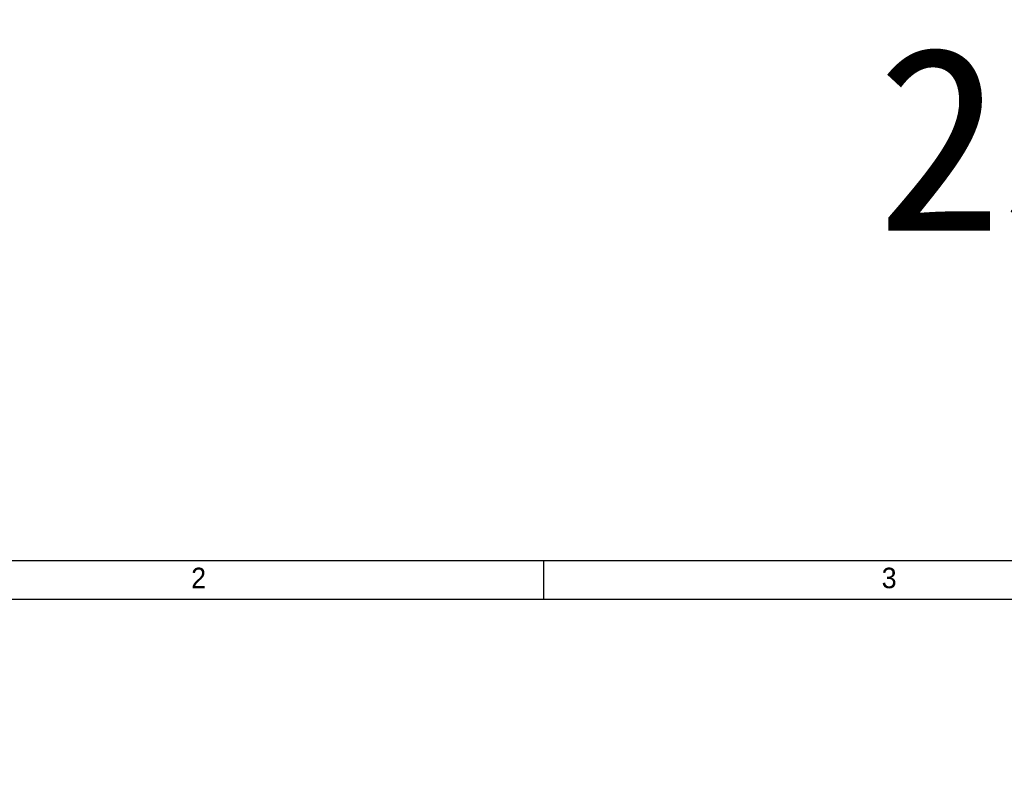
# Model space of a CAD drawing. Header units: millimetres. Extents: x 601 to 2924, y 6 to 1830.
# Tile 16 of 23: x 988 to 1388, y 1524 to 1830. Entities that reach past the tile are written whole.
import ezdxf

# ---------------------------------------------------------------- set-up
doc = ezdxf.new("R2010")
doc.units = ezdxf.units.MM
doc.layers.add('圖框', color=7, linetype='Continuous')
doc.styles.get("Standard").update_dxf_attribs({"font": 'MS Gothic.ttf'})
doc.styles.add('文字', font='PMingLiU.ttf')

msp = doc.modelspace()

# ---------------------------------------------------------------- linework, layer by layer
at = {"layer": '圖框'}
msp.add_line((1201.033, 1609.779), (1201.033, 1594.134), dxfattribs=at)
for points in [[(639.748, 1609.779), (2884.887, 1609.779), (2884.887, 45.223), (639.748, 45.223)], [(655.394, 1594.134), (2869.241, 1594.134), (2869.241, 60.868), (655.394, 60.868)]]:
    msp.add_lwpolyline(points, close=True, dxfattribs=at)

# ---------------------------------------------------------------- texts
at = {"layer": '圖框', "style": '文字'}
for s, p in [('2', (1057.801, 1598.53)), ('3', (1338.444, 1598.53))]:
    msp.add_text(s, height=8.345, dxfattribs=at).set_placement(p)
at = {"layer": '圖框', "color": 7, "linetype": 'Continuous', "lineweight": 0, "insert": (1234.502, 1818.771), "char_height": 74.89763, "width": 1221.0243, "attachment_point": 1}
msp.add_mtext('{\\fSimSun|b0|i0|c134|p2;  255尾座-总装图}', dxfattribs=at)

doc.saveas('drawing.dxf')
